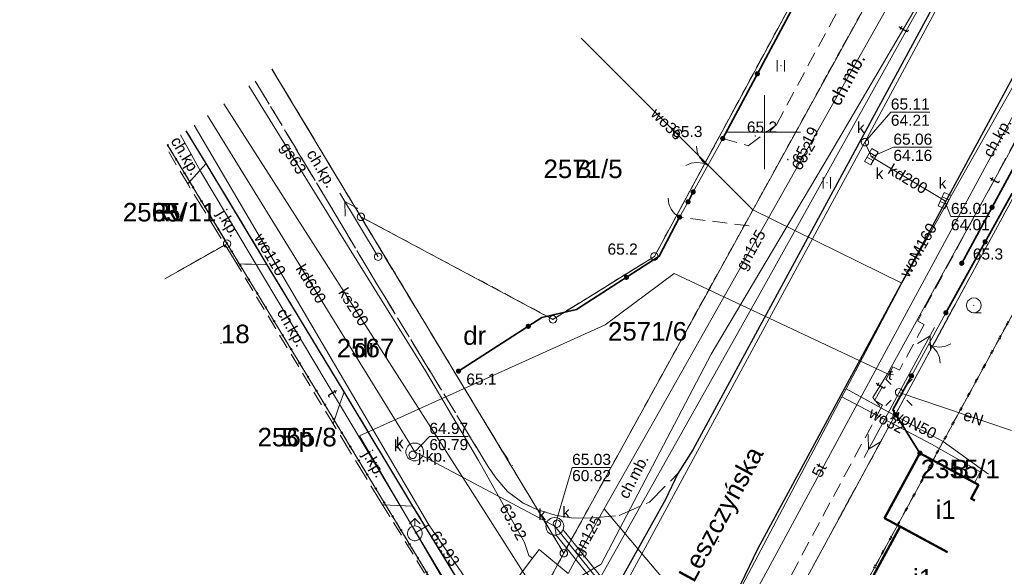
# Model space of a CAD drawing. Extents: x 6420891 to 6421372, y 5789686 to 5790696.
# Tile 4 of 48: x 6420900 to 6420966, y 5789771 to 5789808. Entities that reach past the tile are written whole.
import ezdxf
from ezdxf.enums import TextEntityAlignment as Align

# ---------------------------------------------------------------- set-up
doc = ezdxf.new("R2010")
doc.units = 0
doc.header["$PDSIZE"] = 0.75
for name, pattern in [('KROPK2', [2, 0, -2]), ('PRZER1-1', [2, 1, -1]), ('PRZER2-1', [3, 2, -1]), ('PRZER3-1', [4, 3, -1])]:
    doc.linetypes.add(name, pattern=pattern)
doc.layers.get('0').update_dxf_attribs({"linetype": 'CONTINUOUS', "lineweight": 13})
for name, color, linetype, lineweight in [('GEPADR', 7, 'CONTINUOUS', 18), ('GEPADR_O', 7, 'CONTINUOUS', 18), ('GEPPGD', 7, 'CONTINUOUS', 18), ('GESBZO', 7, 'CONTINUOUS', 50), ('GESBZO_O', 7, 'CONTINUOUS', 50), ('GESDZI', 7, 'CONTINUOUS', 18), ('GESDZI_O', 7, 'CONTINUOUS', 18), ('GESJAE', 7, 'KROPK2', 50), ('GSLKBR', 7, 'CONTINUOUS', 18), ('GSLKFU', 7, 'CONTINUOUS', 18), ('GSLKOC', 7, 'PRZER2-1', 18), ('GSLKOG', 7, 'CONTINUOUS', 35), ('GSLKRW', 7, 'CONTINUOUS', 25), ('GSPWPN', 7, 'CONTINUOUS', 13), ('GSPWPN_O', 7, 'CONTINUOUS', 13), ('GSPWPS', 7, 'CONTINUOUS', 13), ('GSPWPS_O', 7, 'CONTINUOUS', 13), ('GSSKOA', 7, 'PRZER3-1', 18), ('GSSKOA_O', 7, 'PRZER3-1', 18), ('GSSKOD', 7, 'PRZER2-1', 18), ('GSSKOD_O', 7, 'PRZER2-1', 18), ('GSSUTR', 7, 'PRZER2-1', 18), ('GTGTXT', 7, 'CONTINUOUS', 18), ('GTGTXT_O', 7, 'CONTINUOUS', 18)]:
    doc.layers.add(name, color=color, linetype=linetype, lineweight=lineweight)
for name, color, linetype, lineweight, true_color in [('GESKKL', 7, 'PRZER3-1', 18, 0x24bc24), ('GESKKL_O', 7, 'PRZER3-1', 18, 0x24bc24), ('GESUZY', 7, 'PRZER1-1', 18, 0x008000), ('GESUZY_O', 7, 'PRZER1-1', 18, 0x008000), ('GSSLZK', 7, 'CONTINUOUS', 18, 0x0a0909), ('GULENN', 1, 'CONTINUOUS', 18, 0xff0000), ('GULENN_O', 1, 'CONTINUOUS', 18, 0xff0000), ('GULGNP', 7, 'CONTINUOUS', 18, 0xbfbf00), ('GULGNP_O', 7, 'CONTINUOUS', 18, 0xbfbf00), ('GULGSP', 7, 'CONTINUOUS', 18, 0xbfbf00), ('GULGSP_O', 7, 'CONTINUOUS', 18, 0xbfbf00), ('GULKDP', 7, 'CONTINUOUS', 18, 0x803300), ('GULKDP_O', 7, 'CONTINUOUS', 18, 0x803300), ('GULKSP', 7, 'CONTINUOUS', 18, 0x803300), ('GULKSP_O', 7, 'CONTINUOUS', 18, 0x803300), ('GULTPR', 7, 'CONTINUOUS', 18, 0xff9100), ('GULTPR_O', 7, 'CONTINUOUS', 18, 0xff9100), ('GULWOP', 5, 'CONTINUOUS', 18, 0x0000ff), ('GULWOP_O', 5, 'CONTINUOUS', 18, 0x0000ff), ('GUPGSH', 7, 'CONTINUOUS', 5, 0xbfbf00), ('GUPGSH_O', 7, 'CONTINUOUS', 5, 0xbfbf00), ('GUPISL', 7, 'CONTINUOUS', 18, 0x0a0909), ('GUPKDN', 7, 'CONTINUOUS', 18, 0x803300), ('GUPKKS', 7, 'CONTINUOUS', 18, 0x803300), ('GUPKKS_O', 7, 'CONTINUOUS', 18, 0x0a0909), ('GUPKSD', 7, 'CONTINUOUS', 18, 0x803300), ('GUPKSD_O', 7, 'CONTINUOUS', 18, 0x803300), ('GUPKSH', 7, 'CONTINUOUS', 5, 0x803300), ('GUPKSH_O', 7, 'CONTINUOUS', 5, 0x803300), ('GUPKWZ', 7, 'CONTINUOUS', 18, 0x0a0909), ('GUPKWZ_O', 7, 'CONTINUOUS', 18, 0x0a0909), ('GUPWDT', 5, 'CONTINUOUS', 18, 0x0000ff), ('GUPWSH', 5, 'CONTINUOUS', 5, 0x0000ff), ('GUPWSH_O', 5, 'CONTINUOUS', 5, 0x0000ff)]:
    doc.layers.add(name, color=color, linetype=linetype, lineweight=lineweight, true_color=true_color)
doc.styles.add('GEO-INFO', font='Arial')

# ---------------------------------------------------------------- blocks, each defined once
blk = doc.blocks.new('SUPE04_1')
at = {"color": 0}
for points in [[(0, 0), (10, 0)], [(6.982163, 1), (8.714214, 0), (6.982163, -1)]]:
    blk.add_lwpolyline(points, dxfattribs=at)
blk = doc.blocks.new('OKRAG_PELNY')
at = {"color": 0}
blk.add_lwpolyline([(0, 0.5), (0.12941, 0.482963), (0.25, 0.433013), (0.353553, 0.353553), (0.433013, 0.25), (0.482963, 0.12941), (0.5, 0), (0.482963, -0.12941), (0.433013, -0.25), (0.353553, -0.353553), (0.25, -0.433013), (0.12941, -0.482963), (0, -0.5), (-0.12941, -0.482963), (-0.25, -0.433013), (-0.353553, -0.353553), (-0.433013, -0.25), (-0.482963, -0.12941), (-0.5, 0), (-0.482963, 0.12941), (-0.433013, 0.25), (-0.353553, 0.353553), (-0.25, 0.433013), (-0.12941, 0.482963)], close=True, dxfattribs=at)
blk = doc.blocks.new('SUSM01_01')
at = {"color": 0}
for points in [[(-0.353553, 0.353553), (-0.212132, 0.212132)], [(0.353553, 0.353553), (0.212132, 0.212132)], [(-0.353553, -0.353553), (-0.212132, -0.212132)], [(0.353553, -0.353553), (0.212132, -0.212132)]]:
    blk.add_lwpolyline(points, dxfattribs=at)
blk.add_lwpolyline([(0, 0.1), (0.034202, 0.093969), (0.064279, 0.076604), (0.086603, 0.05), (0.096593, 0.025882), (0.1, 0), (0.096593, -0.025882), (0.086603, -0.05), (0.068017, -0.073305), (0.043388, -0.090097), (0.014904, -0.098883), (-0.014904, -0.098883), (-0.043388, -0.090097), (-0.068017, -0.073305), (-0.086603, -0.05), (-0.097493, -0.022252), (-0.09972, 0.007473), (-0.093087, 0.036534), (-0.078183, 0.062349), (-0.056332, 0.082624), (-0.029476, 0.095557)], close=True, dxfattribs=at)
blk = doc.blocks.new('KOLO')
blk.add_hatch(color=0).paths.add_polyline_path([(-0.5, 0), (-0.482963, -0.12941), (-0.433013, -0.25), (-0.353553, -0.353553), (-0.25, -0.433013), (-0.12941, -0.482963), (0, -0.5), (0.12941, -0.482963), (0.25, -0.433013), (0.353553, -0.353553), (0.433013, -0.25), (0.482963, -0.12941), (0.5, 0), (0.482963, 0.12941), (0.433013, 0.25), (0.353553, 0.353553), (0.25, 0.433013), (0.12941, 0.482963), (0, 0.5), (-0.12941, 0.482963), (-0.25, 0.433013), (-0.353553, 0.353553), (-0.433013, 0.25), (-0.482963, 0.12941)])
blk = doc.blocks.new('SUUS05')
at = {"color": 0}
blk.add_lwpolyline([(0.5, -0.25), (-0.5, -0.25), (-0.5, 0.25), (0.5, 0.25)], close=True, dxfattribs=at)
for points in [[(-0.175, -0.25), (-0.175, 0.25)], [(0.175, -0.25), (0.175, 0.25)]]:
    blk.add_lwpolyline(points, dxfattribs=at)
blk = doc.blocks.new('SUUS02')
at = {"color": 0}
for points in [[(-0.707107, 1.292893), (0, 2), (0.707107, 1.292893)], [(0, 1), (0, 2)]]:
    blk.add_lwpolyline(points, dxfattribs=at)
blk.add_lwpolyline([(0, 1), (0.173648, 0.984808), (0.34202, 0.939693), (0.5, 0.866025), (0.642788, 0.766044), (0.766044, 0.642788), (0.866025, 0.5), (0.939693, 0.34202), (0.984808, 0.173648), (1, 0), (0.984808, -0.173648), (0.939693, -0.34202), (0.866025, -0.5), (0.75575, -0.654861), (0.618159, -0.786053), (0.458227, -0.888835), (0.281733, -0.959493), (0.095056, -0.995472), (-0.095056, -0.995472), (-0.281733, -0.959493), (-0.458227, -0.888835), (-0.618159, -0.786053), (-0.75575, -0.654861), (-0.866025, -0.5), (-0.945001, -0.327068), (-0.989821, -0.142315), (-0.998867, 0.047582), (-0.971812, 0.235759), (-0.909632, 0.415415), (-0.814576, 0.580057), (-0.690079, 0.723734), (-0.540641, 0.841254), (-0.371662, 0.928368), (-0.189251, 0.981929)], close=True, dxfattribs=at)
blk = doc.blocks.new('POINT')
at = {"color": 0}
blk.add_point((0, 0), dxfattribs=at)
blk = doc.blocks.new('EPPGS')
at = {"color": 0}
blk.add_lwpolyline([(0, 0.5), (0.154508, 0.475528), (0.293893, 0.404508), (0.404508, 0.293893), (0.475528, 0.154508), (0.5, 0), (0.475528, -0.154508), (0.404508, -0.293893), (0.293893, -0.404508), (0.154508, -0.475528), (0, -0.5), (-0.154508, -0.475528), (-0.293893, -0.404508), (-0.404508, -0.293893), (-0.475528, -0.154508), (-0.5, 0), (-0.475528, 0.154508), (-0.404508, 0.293893), (-0.293893, 0.404508), (-0.154508, 0.475528)], close=True, dxfattribs=at)
blk = doc.blocks.new('SPTRW')
at = {"color": 0}
for points in [[(-0.51332, 0.7233), (-0.51332, -0.7767)], [(0.48668, -0.7767), (0.48668, 0.7233)]]:
    blk.add_lwpolyline(points, dxfattribs=at)
blk = doc.blocks.new('SPKRZ')
at = {"color": 0}
blk.add_lwpolyline([(0, 0.5), (0.154508, 0.475528), (0.293893, 0.404508), (0.404508, 0.293893), (0.475528, 0.154508), (0.5, 0), (0.475528, -0.154508), (0.404508, -0.293893), (0.293893, -0.404508), (0.154508, -0.475528), (0, -0.5), (-0.154508, -0.475528), (-0.293893, -0.404508), (-0.404508, -0.293893), (-0.475528, -0.154508), (-0.5, 0), (-0.475528, 0.154508), (-0.404508, 0.293893), (-0.293893, 0.404508), (-0.154508, 0.475528)], close=True, dxfattribs=at)
blk.add_lwpolyline([(0, -0.5), (0.5, -0.5)], dxfattribs=at)
blk = doc.blocks.new('KTOK04')
at = {"color": 0}
blk.add_lwpolyline([(0, 0), (-0.01711, -0.261052), (-0.068148, -0.517638), (-0.152241, -0.765367), (-0.267949, -1), (-0.413293, -1.217523), (-0.585786, -1.414214), (-0.782477, -1.586707), (-1, -1.732051)], dxfattribs=at)
blk = doc.blocks.new('SLBRA')
at = {"color": 0}
for points in [[(1.732051, 1), (1.414214, 0.585786), (1, 0.267949), (0.517638, 0.068148), (0, 0)], [(0, 0), (0.517638, -0.068148), (1, -0.267949), (1.414214, -0.585786), (1.732051, -1)]]:
    blk.add_lwpolyline(points, dxfattribs=at)

msp = doc.modelspace()

# ---------------------------------------------------------------- linework, layer by layer
at = {"linetype": 'Continuous', "lineweight": 13, "elevation": 100, "flags": 128}
for points in [[(6420950, 5789797.5), (6420950, 5789802.5)], [(6420947.5, 5789800), (6420952.425, 5789800)]]:
    msp.add_lwpolyline(points, dxfattribs=at)
at = {"layer": 'GESBZO', "linetype": 'Continuous', "lineweight": 50, "elevation": 10.26}
for points in [[(6420960.48, 5789778.34), (6420958.09, 5789773.96), (6420962.333, 5789771.645)], [(6420964.174, 5789775.136), (6420963.93, 5789775.27), (6420964.43, 5789776.19), (6420960.48, 5789778.34)], [(6420959.143, 5789773.385), (6420956.94, 5789769.35), (6420960.188, 5789767.576)], [(6420962.333, 5789771.645), (6420959.143, 5789773.385)]]:
    msp.add_lwpolyline(points, dxfattribs=at)
at = {"layer": 'GESDZI', "linetype": 'Continuous', "lineweight": 18, "elevation": 10.3}
for points in [[(6421069.455, 5789986.717), (6421065.346, 5789979.256), (6421058.157, 5789965.648), (6421048.808, 5789947.949), (6421021.023, 5789895.559), (6420945.154, 5789755.753), (6420931.728, 5789762.857), (6420936.45, 5789771.586), (6420961.435, 5789816.962), (6421053.401, 5789987.081)], [(6421024.501, 5789893.26), (6421008.051, 5789863.273), (6420991.21, 5789832.614), (6420986.902, 5789824.717), (6420974.452, 5789801.879), (6420970.141, 5789793.971), (6420953.18, 5789762.856), (6420948.423, 5789754.023), (6420945.154, 5789755.753), (6421021.023, 5789895.559)], [(6420936.45, 5789771.586), (6420922.761, 5789794.281), (6420935.717, 5789787.365), (6420942.562, 5789791.607), (6420958.743, 5789821.505), (6420961.435, 5789816.962)]]:
    msp.add_lwpolyline(points, close=True, dxfattribs=at)
for points in [[(6420954.971, 5789827.872), (6420958.743, 5789821.505), (6420942.562, 5789791.607), (6420935.717, 5789787.365), (6420922.761, 5789794.281)], [(6420916.752, 5789804.245), (6420922.761, 5789794.281), (6420936.45, 5789771.586), (6420931.728, 5789762.857), (6420927.21, 5789770.27), (6420913.73, 5789792.47), (6420909.688, 5789799.165)], [(6420922.761, 5789794.281), (6420916.752, 5789804.245)], [(6420909.688, 5789799.165), (6420913.73, 5789792.47), (6420909.531, 5789790.11)], [(6420953.18, 5789762.856), (6420970.141, 5789793.971), (6420973.229, 5789792.313)], [(6420909.531, 5789790.11), (6420913.73, 5789792.47), (6420927.21, 5789770.27), (6420927.38, 5789763.32)]]:
    msp.add_lwpolyline(points, dxfattribs=at)
at = {"layer": 'GESJAE', "linetype": 'KROPK2', "lineweight": 50, "ltscale": 0.5, "elevation": 10.3}
for points in [[(6421121.732, 5790083.312), (6421117.02, 5790074.678), (6421086.476, 5790018.114), (6421077.543, 5790001.653), (6421070.646, 5789988.917), (6421069.455, 5789986.717), (6421065.346, 5789979.256), (6421058.157, 5789965.648), (6421048.808, 5789947.949), (6421053.229, 5789945.629), (6421044.86, 5789930.373), (6421043.349, 5789927.619), (6421042.462, 5789926.002), (6421034.045, 5789910.658), (6421024.501, 5789893.26), (6421008.051, 5789863.273), (6420991.21, 5789832.614), (6420986.902, 5789824.717), (6420974.452, 5789801.879), (6420970.141, 5789793.971), (6420953.18, 5789762.856)], [(6420914.623, 5789700.386), (6420918.565, 5789707.611), (6420922.092, 5789705.723), (6420934.061, 5789727.678), (6420940.763, 5789739.972), (6420948.423, 5789754.023), (6420953.18, 5789762.856), (6420970.141, 5789793.971), (6420974.452, 5789801.879), (6420986.902, 5789824.717), (6420991.21, 5789832.614), (6421008.051, 5789863.273), (6421024.501, 5789893.26), (6421034.045, 5789910.658), (6421042.462, 5789926.002), (6421043.349, 5789927.619), (6421044.86, 5789930.373), (6421053.229, 5789945.629), (6421048.808, 5789947.949), (6421058.157, 5789965.648), (6421065.346, 5789979.256), (6421068.88, 5789980.499), (6421072.204, 5789979.193)], [(6420948.423, 5789754.023), (6420945.154, 5789755.753), (6420931.728, 5789762.857), (6420927.21, 5789770.27), (6420913.73, 5789792.47), (6420909.688, 5789799.165)], [(6420953.18, 5789762.856), (6420948.423, 5789754.023), (6420945.154, 5789755.753), (6420931.728, 5789762.857), (6420927.21, 5789770.27), (6420913.73, 5789792.47), (6420909.688, 5789799.165)]]:
    msp.add_lwpolyline(points, dxfattribs=at)
at = {"layer": 'GESKKL', "linetype": 'PRZER3-1', "lineweight": 18, "ltscale": 0.5, "elevation": 10.16}
msp.add_lwpolyline([(6420909.689, 5789799.165), (6420913.73, 5789792.47), (6420909.531, 5789790.11)], dxfattribs=at)
at = {"layer": 'GESUZY', "linetype": 'PRZER1-1', "lineweight": 18, "ltscale": 0.5, "elevation": 10.18}
for points in [[(6421069.455, 5789986.717), (6421065.346, 5789979.256), (6421058.157, 5789965.648), (6421048.808, 5789947.949), (6421021.023, 5789895.559), (6420945.154, 5789755.753), (6420931.728, 5789762.857), (6420936.45, 5789771.586), (6420961.435, 5789816.962), (6421053.401, 5789987.081)], [(6420948.423, 5789754.023), (6420945.154, 5789755.753), (6421021.023, 5789895.559), (6421048.808, 5789947.949), (6421053.229, 5789945.629), (6421044.86, 5789930.373), (6421043.349, 5789927.619), (6421042.462, 5789926.002), (6421034.045, 5789910.658), (6421024.501, 5789893.26), (6421008.051, 5789863.273), (6420991.21, 5789832.614), (6420986.902, 5789824.717), (6420974.452, 5789801.879), (6420970.141, 5789793.971), (6420953.18, 5789762.856)], [(6420936.45, 5789771.586), (6420922.761, 5789794.281), (6420935.717, 5789787.365), (6420942.562, 5789791.607), (6420958.743, 5789821.505), (6420961.435, 5789816.962)]]:
    msp.add_lwpolyline(points, close=True, dxfattribs=at)
for points in [[(6420958.743, 5789821.505), (6420942.562, 5789791.607), (6420935.717, 5789787.365), (6420922.761, 5789794.281), (6420916.752, 5789804.245)], [(6420916.752, 5789804.245), (6420922.761, 5789794.281), (6420936.45, 5789771.586), (6420931.728, 5789762.857), (6420927.21, 5789770.27), (6420913.73, 5789792.47), (6420909.689, 5789799.165)], [(6420909.689, 5789799.165), (6420913.73, 5789792.47), (6420909.531, 5789790.11)], [(6420956.706, 5789760.971), (6420953.18, 5789762.856), (6420970.141, 5789793.971), (6420973.229, 5789792.313)], [(6420909.531, 5789790.11), (6420913.73, 5789792.47), (6420927.21, 5789770.27), (6420927.38, 5789763.32)]]:
    msp.add_lwpolyline(points, dxfattribs=at)
at = {"layer": 'GSLKBR', "linetype": 'Continuous', "lineweight": 18, "elevation": 10.18}
for points in [[(6420947.17, 5789799.57), (6420945.18, 5789795.96)], [(6420959.91, 5789783.55), (6420962.23, 5789787.81)]]:
    msp.add_lwpolyline(points, dxfattribs=at)
at = {"layer": 'GSLKFU', "linetype": 'Continuous', "lineweight": 18, "elevation": 10.18}
msp.add_lwpolyline([(6420944.83, 5789795.29), (6420944.26, 5789794.26)], dxfattribs=at)
at = {"layer": 'GSLKOC', "linetype": 'PRZER2-1', "lineweight": 18, "ltscale": 0.5, "elevation": 10.18}
for points in [[(6420947.17, 5789799.57), (6420948.89, 5789799.08), (6420950.79, 5789800.5), (6420956.16, 5789810.47), (6420960.14, 5789819.85), (6420958.93, 5789821.52)], [(6420948.958, 5789793.668), (6420944.26, 5789794.26)]]:
    msp.add_lwpolyline(points, dxfattribs=at)
at = {"layer": 'GSLKOG', "linetype": 'Continuous', "lineweight": 35, "elevation": 10.18}
for points in [[(6420947.17, 5789799.57), (6420958.93, 5789821.52)], [(6420974.54, 5789811.89), (6420963.3, 5789791.15)], [(6420945.18, 5789795.96), (6420944.83, 5789795.29)], [(6420962.23, 5789787.81), (6420966.67, 5789795.84), (6420970.14, 5789793.97), (6420973.229, 5789792.312)], [(6420944.26, 5789794.26), (6420942.88, 5789791.63), (6420937.31, 5789788.02), (6420934.96, 5789787.48), (6420929.34, 5789783.87)], [(6420960.48, 5789778.34), (6420958.66, 5789781.27), (6420959.91, 5789783.55)]]:
    msp.add_lwpolyline(points, dxfattribs=at)
at = {"layer": 'GSLKRW', "linetype": 'Continuous', "lineweight": 25, "elevation": 10.18}
for points in [[(6421195.82, 5790239.68), (6421179.4, 5790209.44), (6421161.89, 5790177.28), (6421135.48, 5790128.74), (6421117.94, 5790096.62), (6421100.38, 5790064.4), (6421082.56, 5790031.74), (6421065.53, 5790000.47), (6421053.05, 5789977.59), (6421041.12, 5789955.61), (6421023.81, 5789923.78), (6421007.52, 5789893.64), (6420990.23, 5789861.75), (6420974.45, 5789832.6), (6420956.81, 5789800.07), (6420945.16, 5789778.57), (6420944.15, 5789776.96), (6420943.3, 5789775.21), (6420933.6, 5789757.81)], [(6420948.39, 5789769.5), (6420949.54, 5789771.89), (6420956.63, 5789784.97), (6420972.83, 5789814.93), (6420977.663, 5789823.834), (6420978.524, 5789825.033), (6420979.564, 5789826.116), (6420980.37, 5789826.725), (6420981.717, 5789827.402), (6420983.215, 5789827.663), (6420984.735, 5789827.4), (6420986.507, 5789826.465)], [(6420932.28, 5789755.19), (6420933.6, 5789757.81), (6420933.93, 5789758.86), (6420934.06, 5789760.08), (6420933.96, 5789761.2), (6420933.62, 5789762.3), (6420933.01, 5789763.56), (6420932.66, 5789764.21), (6420930.83, 5789767.29), (6420926.27, 5789774.76), (6420921.62, 5789782.47), (6420916.43, 5789791.05), (6420912.31, 5789797.88), (6420910.977, 5789800.092)]]:
    msp.add_lwpolyline(points, dxfattribs=at)
at = {"layer": 'GSSKOA', "linetype": 'PRZER3-1', "lineweight": 18, "ltscale": 0.5, "elevation": 10.18}
for points in [[(6421117.94, 5790096.62), (6421100.38, 5790064.4), (6421082.56, 5790031.74), (6421065.53, 5790000.47), (6421053.05, 5789977.59), (6421041.12, 5789955.61), (6421023.81, 5789923.78), (6421007.52, 5789893.64), (6420990.23, 5789861.75), (6420974.45, 5789832.6), (6420956.81, 5789800.07), (6420945.16, 5789778.57), (6420944.15, 5789776.96), (6420943.3, 5789775.21)], [(6420948.39, 5789769.5), (6420949.54, 5789771.89), (6420956.63, 5789784.97), (6420972.83, 5789814.93), (6420977.663, 5789823.834), (6420987.76, 5789842.39), (6421004.51, 5789873.36), (6421020.08, 5789902.08), (6421024.66, 5789910.59), (6421039.68, 5789938.28), (6421057.09, 5789970.3), (6421061.79, 5789978.9), (6421062.13, 5789979.42), (6421068.98, 5789992.02), (6421085.27, 5790022.04), (6421098.58, 5790046.41), (6421112.23, 5790071.51), (6421113.36, 5790072.89), (6421114.96, 5790073.95), (6421116.54, 5790074.7)], [(6420915.631, 5789803.438), (6420920.44, 5789795.45), (6420923.15, 5789790.88), (6420931.32, 5789777.47)], [(6420930.83, 5789767.29), (6420926.27, 5789774.76), (6420921.62, 5789782.47), (6420916.43, 5789791.05), (6420912.31, 5789797.88), (6420910.977, 5789800.092)], [(6420931.32, 5789777.47), (6420931.86, 5789776.67), (6420932.64, 5789775.76), (6420933.7, 5789774.97), (6420934.63, 5789774.53), (6420935.87, 5789774.16), (6420937.11, 5789773.95), (6420938.44, 5789773.98), (6420940.18, 5789774.12), (6420942.24, 5789775.04), (6420944.15, 5789776.96), (6420943.3, 5789775.21), (6420933.6, 5789757.81)]]:
    msp.add_lwpolyline(points, dxfattribs=at)
for points in [[(6420912.31, 5789797.88), (6420916.43, 5789791.05), (6420914.38, 5789791.11), (6420911.07, 5789796.51)], [(6420921.62, 5789782.47), (6420926.27, 5789774.76), (6420924.22, 5789774.85), (6420920.88, 5789780.31)]]:
    msp.add_lwpolyline(points, close=True, dxfattribs=at)
at = {"layer": 'GSSKOD', "linetype": 'PRZER2-1', "lineweight": 18, "ltscale": 0.5, "elevation": 10.18}
for points in [[(6420948.39, 5789769.5), (6420949.54, 5789771.89), (6420956.63, 5789784.97), (6420972.83, 5789814.93), (6420977.663, 5789823.834), (6420978.524, 5789825.033), (6420979.564, 5789826.116), (6420980.37, 5789826.725), (6420981.717, 5789827.402), (6420983.215, 5789827.663), (6420984.735, 5789827.4), (6420986.507, 5789826.465), (6420985.884, 5789825.354), (6420982.751, 5789827.037), (6420982.394, 5789826.541), (6420981.579, 5789826.482), (6420974.86, 5789814.07), (6420960.33, 5789787.25), (6420960.76, 5789787.02), (6420959.09, 5789783.94), (6420958.66, 5789784.16), (6420957.43, 5789781.89), (6420957.96, 5789781.58), (6420950.9, 5789768.45)], [(6420916.759, 5789804.25), (6420924.35, 5789791.61), (6420932.14, 5789778.74), (6420932.98, 5789777.49)], [(6420938.44, 5789773.98), (6420937.11, 5789773.95), (6420935.87, 5789774.16), (6420934.63, 5789774.53), (6420933.7, 5789774.97), (6420932.64, 5789775.76), (6420931.86, 5789776.67), (6420931.32, 5789777.47), (6420923.15, 5789790.88), (6420920.44, 5789795.45), (6420915.631, 5789803.438)], [(6420910.977, 5789800.092), (6420912.31, 5789797.88)], [(6420912.31, 5789797.88), (6420911.07, 5789796.51), (6420909.547, 5789799.064)]]:
    msp.add_lwpolyline(points, dxfattribs=at)
for points in [[(6420921.62, 5789782.47), (6420920.88, 5789780.31), (6420914.38, 5789791.11), (6420916.43, 5789791.05)], [(6420932.66, 5789764.21), (6420931.75, 5789762.46), (6420929.42, 5789766.41), (6420924.22, 5789774.85), (6420926.27, 5789774.76), (6420930.83, 5789767.29)]]:
    msp.add_lwpolyline(points, close=True, dxfattribs=at)
at = {"layer": 'GSSLZK', "linetype": 'PRZER2-1', "lineweight": 18, "ltscale": 0.5, "elevation": 10.06}
msp.add_lwpolyline([(6420964.113, 5789788.321), (6420964.103, 5789788.301), (6420964.123, 5789788.301)], close=True, dxfattribs=at)
at = {"layer": 'GSSUTR', "linetype": 'PRZER2-1', "lineweight": 18, "ltscale": 0.5, "elevation": 10.06}
for points in [[(6420951.102, 5789804.496), (6420951.092, 5789804.476), (6420951.112, 5789804.476)], [(6420954.203, 5789796.602), (6420954.193, 5789796.582), (6420954.213, 5789796.582)]]:
    msp.add_lwpolyline(points, close=True, dxfattribs=at)
at = {"layer": 'GULENN', "linetype": 'Continuous', "lineweight": 18, "elevation": 10.18}
msp.add_lwpolyline([(6420959.07, 5789782.44), (6420966.663, 5789779.858)], dxfattribs=at)
at = {"layer": 'GULGNP', "linetype": 'Continuous', "lineweight": 18, "elevation": 10.18}
for points in [[(6420973.804, 5789839.279), (6420971.29, 5789833.653), (6420961.614, 5789814.374), (6420942.9, 5789781.165), (6420939.181, 5789774.583)], [(6420939.181, 5789774.583), (6420937.048, 5789770.809), (6420936.747, 5789770.213), (6420934.788, 5789771.835), (6420934.337, 5789771.241)], [(6420939.181, 5789774.583), (6420951.181, 5789760.331), (6420955.153, 5789758.25)]]:
    msp.add_lwpolyline(points, dxfattribs=at)
at = {"layer": 'GULGSP', "linetype": 'Continuous', "lineweight": 18, "elevation": 10.18}
for points in [[(6420915.205, 5789803.132), (6420921.22, 5789793.351), (6420927.105, 5789783.884), (6420930.696, 5789777.835), (6420933.799, 5789772.302), (6420933.937, 5789771.895), (6420934.098, 5789771.422), (6420934.337, 5789771.241)], [(6420934.337, 5789771.241), (6420932.078, 5789768.27), (6420933.92, 5789762.801), (6420929.912, 5789756.198), (6420924.833, 5789746.069), (6420918.997, 5789735.668), (6420918.261, 5789734.357), (6420917.543, 5789733.037), (6420911.226, 5789721.736), (6420908.066, 5789715.614), (6420904.897, 5789709.798), (6420901.386, 5789711.717), (6420899.733, 5789708.624)]]:
    msp.add_lwpolyline(points, dxfattribs=at)
at = {"layer": 'GULKDP', "linetype": 'Continuous', "lineweight": 18, "elevation": 10.18}
for points in [[(6421098.077, 5790072.171), (6421073.662, 5790026.931), (6421059.636, 5790001.558), (6421050.23, 5789984.541), (6421025.976, 5789939.477), (6421001.882, 5789894.497), (6421004.411, 5789887.43), (6420980.852, 5789844.073), (6420956.769, 5789799.315), (6420933.722, 5789756.781)], [(6420912.402, 5789801.117), (6420926.39, 5789778.42), (6420935.84, 5789773.4), (6420948.67, 5789757.5), (6420953.556, 5789754.995)], [(6420956.769, 5789799.315), (6420957.205, 5789798.339)], [(6420957.205, 5789798.339), (6420962.14, 5789795.374)], [(6420948.11, 5789757.72), (6420935.93, 5789772.81), (6420935.84, 5789773.4)], [(6420936.39, 5789773.18), (6420948.57, 5789758.1), (6420948.67, 5789757.5)]]:
    msp.add_lwpolyline(points, dxfattribs=at)
at = {"layer": 'GULKSP', "linetype": 'Continuous', "lineweight": 18, "elevation": 10.18}
msp.add_lwpolyline([(6420935.711, 5789767.172), (6420935.442, 5789767.593), (6420931.025, 5789774.504), (6420913.506, 5789801.911)], dxfattribs=at)
at = {"layer": 'GULTPR', "linetype": 'Continuous', "lineweight": 18, "elevation": 10.18}
for points in [[(6420914.25, 5789700.593), (6420917.45, 5789705.92), (6420918.92, 5789709.7), (6420925.45, 5789721.85), (6420929.24, 5789728.23), (6420929.36, 5789729.92), (6420931.94, 5789735.81), (6420921.29, 5789742), (6420932.37, 5789762.56), (6420932.07, 5789763.37), (6420922.67, 5789779.51), (6420939.24, 5789786.99), (6420943.9, 5789790.46), (6420958.3, 5789783.7), (6420972.67, 5789809.81), (6420975.71, 5789815.63), (6420980.96, 5789824.64), (6420992.82, 5789846.09)], [(6420903.707, 5789706.426), (6420904.607, 5789708.24), (6420935.943, 5789764.629), (6420949.812, 5789789.344), (6420964.385, 5789815.538)], [(6420964.385, 5789815.538), (6420954.314, 5789798.359), (6420946.387, 5789785.022), (6420938.969, 5789770.841), (6420936.389, 5789769.339), (6420929.76, 5789767.465)], [(6420971.408, 5789809.504), (6420970.724, 5789808.453), (6420949.926, 5789769.954), (6420949.258, 5789768.724), (6420948.589, 5789767.493), (6420942.554, 5789756.487)], [(6420929.76, 5789767.465), (6420911.951, 5789797.313), (6420910.578, 5789799.805)], [(6420958.3, 5789783.7), (6420957.29, 5789782.09), (6420957.78, 5789781.5)], [(6420958.3, 5789783.7), (6420958.7, 5789783.63)]]:
    msp.add_lwpolyline(points, dxfattribs=at)
at = {"layer": 'GULWOP', "linetype": 'Continuous', "lineweight": 18, "elevation": 10.18}
for points in [[(6420943.02, 5789759.068), (6420955.208, 5789782.147), (6420955.491, 5789782.683), (6420959.25, 5789789.801), (6420981.71, 5789829.554)], [(6420959.25, 5789789.801), (6420949.205, 5789794.751), (6420937.626, 5789806.346)], [(6420911.508, 5789800.474), (6420927.34, 5789773.498), (6420933.023, 5789765.227), (6420935.264, 5789762.942)], [(6420955.491, 5789782.683), (6420960.021, 5789780.213), (6420962.041, 5789779.112), (6420965.117, 5789776.925)], [(6420964.163, 5789776.335), (6420964.27, 5789776.544), (6420964.553, 5789777.073), (6420961.268, 5789778.947), (6420955.208, 5789782.147)], [(6420927.34, 5789773.498), (6420926.399, 5789772.929)]]:
    msp.add_lwpolyline(points, dxfattribs=at)
at = {"layer": 'GUPKDN', "linetype": 'Continuous', "lineweight": 18, "elevation": 10.28, "flags": 128}
for points in [[(6420926.99, 5789778.42, 0.57735), (6420926.09, 5789778.94, 1.732051)], [(6420936.44, 5789773.4, 0.57735), (6420935.54, 5789773.92, 1.732051)]]:
    msp.add_lwpolyline(points, format="xyb", close=True, dxfattribs=at)
at = {"layer": 'GUPKSH_O', "linetype": 'Continuous', "lineweight": 9, "elevation": 10.8, "flags": 128}
for points in [[(6420961.138, 5789801.347), (6420958.517, 5789801.347), (6420956.769, 5789799.315)], [(6420958.517, 5789801.347), (6420961.138, 5789801.347)], [(6420961.309, 5789798.977), (6420958.688, 5789798.977), (6420957.205, 5789798.339)], [(6420958.688, 5789798.977), (6420961.309, 5789798.977)], [(6420965.192, 5789794.298), (6420962.572, 5789794.298), (6420962.14, 5789795.374)], [(6420962.572, 5789794.298), (6420965.192, 5789794.298)], [(6420929.998, 5789779.463), (6420927.377, 5789779.463), (6420926.39, 5789778.42)], [(6420927.377, 5789779.463), (6420929.998, 5789779.463)], [(6420939.63, 5789777.369), (6420937.01, 5789777.369), (6420935.84, 5789773.4)], [(6420937.01, 5789777.369), (6420939.63, 5789777.369)]]:
    msp.add_lwpolyline(points, dxfattribs=at)

# ---------------------------------------------------------------- block references
at = {"layer": 'GEPADR', "lineweight": 18}
msp.add_blockref('POINT', (6420913.313, 5789785.757, 10.28), dxfattribs=at)
at = {"layer": 'GEPPGD', "lineweight": 18, "xscale": 0.5, "yscale": 0.5}
for p in [(6420922.761, 5789794.281, 10.32), (6420913.73, 5789792.47, 10.32), (6420942.562, 5789791.607, 10.32), (6420935.717, 5789787.365, 10.32), (6420936.45, 5789771.586, 10.32)]:
    msp.add_blockref('EPPGS', p, dxfattribs=at)
at = {"layer": 'GSLKBR', "lineweight": 18}
for p, xscale, yscale, rotation in [((6420946.175, 5789797.765, 10.18), 0.7500000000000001, 0.7500000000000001, 151.1344010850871), ((6420961.07, 5789785.68, 10.18), 0.75, 0.75, 331.4272473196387)]:
    msp.add_blockref('SLBRA', p, dxfattribs=dict(at, xscale=xscale, yscale=yscale, rotation=rotation))
at = {"layer": 'GSLKFU', "lineweight": 18, "xscale": 0.7499999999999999, "yscale": 0.7499999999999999, "rotation": 241.0399432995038}
msp.add_blockref('KTOK04', (6420944.26, 5789794.26, 10.18), dxfattribs=at)
at = {"layer": 'GSLKOG', "lineweight": 35, "xscale": 0.35, "yscale": 0.35}
for p in [(6420949.508, 5789803.934, 10.18), (6420947.17, 5789799.57, 10.18), (6420945.18, 5789795.96, 10.18), (6420944.83, 5789795.29, 10.18), (6420965.346, 5789794.926, 10.18), (6420944.26, 5789794.26, 10.18), (6420964.877, 5789792.597, 10.18), (6420963.3, 5789791.15, 10.18), (6420940.674, 5789790.2, 10.18), (6420962.23, 5789787.81, 10.18), (6420934.051, 5789786.896, 10.18), (6420929.34, 5789783.87, 10.18), (6420959.91, 5789783.55, 10.18), (6420958.884, 5789780.909, 10.18), (6420960.48, 5789778.34, 10.18)]:
    msp.add_blockref('KOLO', p, dxfattribs=at)
at = {"layer": 'GSPWPN', "lineweight": 13, "xscale": 0.09, "yscale": 0.09}
for p in [(6420947.17, 5789799.57, 10.2), (6420949.37, 5789799.74, 10.2), (6420951.56, 5789798.14, 10.2), (6420965.96, 5789796.07, 10.2), (6420942.88, 5789791.63, 10.2), (6420963.3, 5789791.15, 10.2), (6420929.34, 5789783.87, 10.2)]:
    msp.add_blockref('KOLO', p, dxfattribs=at)
at = {"layer": 'GSPWPS', "lineweight": 13, "xscale": 0.09, "yscale": 0.09}
msp.add_blockref('KOLO', (6420951.57, 5789798.17, 10.2), dxfattribs=at)
at = {"layer": 'GSSLZK', "lineweight": 18}
msp.add_blockref('SPKRZ', (6420964.113, 5789788.311, 10.06), dxfattribs=at)
at = {"layer": 'GSSUTR', "lineweight": 18, "xscale": 0.5, "yscale": 0.5}
for p in [(6420951.102, 5789804.486, 10.06), (6420954.203, 5789796.592, 10.06)]:
    msp.add_blockref('SPTRW', p, dxfattribs=at)
at = {"layer": 'GTGTXT', "lineweight": 18}
for p in [(6420954.713, 5789802.053, 10.02), (6420946.906, 5789772.39, 10.02)]:
    msp.add_blockref('POINT', p, dxfattribs=at)
at = {"layer": 'GULENN', "lineweight": 18}
for p, xscale, yscale, rotation in [((6420923.917, 5789791.591, 10.18), 0.5, 0.5, 121.0968845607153), ((6420959.07, 5789782.44, 10.18), 0.4999999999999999, 0.4999999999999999, 61.29243935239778), ((6420959.07, 5789782.44, 10.18), 0.5, 0.5, 241.8008277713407)]:
    msp.add_blockref('SUPE04_1', p, dxfattribs=dict(at, xscale=xscale, yscale=yscale, rotation=rotation))
at = {"layer": 'GUPGSH', "lineweight": 5, "xscale": 0.09, "yscale": 0.09}
msp.add_blockref('KOLO', (6420934.337, 5789771.241, 10.24), dxfattribs=at)
at = {"layer": 'GUPISL', "lineweight": 18}
for name, p, xscale, yscale in [('OKRAG_PELNY', (6420923.917, 5789791.591, 10.24), 0.5, 0.5), ('SUSM01_01', (6420959.07, 5789782.44, 10.24), 2.5, 2.5)]:
    msp.add_blockref(name, p, dxfattribs=dict(at, xscale=xscale, yscale=yscale))
at = {"layer": 'GUPKKS', "lineweight": 18}
for p, rotation in [((6420957.205, 5789798.339, 10.24), 60.55486255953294), ((6420962.14, 5789795.374, 10.24), 65.37913445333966)]:
    msp.add_blockref('SUUS05', p, dxfattribs=dict(at, rotation=rotation))
at = {"layer": 'GUPKSD', "lineweight": 18, "xscale": 0.5, "yscale": 0.5}
for name, p in [('OKRAG_PELNY', (6420956.769, 5789799.315, 10.24)), ('POINT', (6420926.39, 5789778.42, 10.24)), ('POINT', (6420935.84, 5789773.4, 10.24))]:
    msp.add_blockref(name, p, dxfattribs=at)
at = {"layer": 'GUPKSH', "lineweight": 5, "xscale": 0.09, "yscale": 0.09}
for p in [(6420956.769, 5789799.315, 10.24), (6420957.205, 5789798.339, 10.24), (6420962.14, 5789795.374, 10.24), (6420926.39, 5789778.42, 10.24), (6420935.84, 5789773.4, 10.24)]:
    msp.add_blockref('KOLO', p, dxfattribs=at)
at = {"layer": 'GUPKWZ', "lineweight": 18, "xscale": 0.5, "yscale": 0.5}
for p in [(6420926.25, 5789778.22, 10.25), (6420935.99, 5789773.58, 10.25)]:
    msp.add_blockref('OKRAG_PELNY', p, dxfattribs=at)
at = {"layer": 'GUPWDT', "lineweight": 18, "xscale": 0.5, "yscale": 0.5}
msp.add_blockref('SUUS02', (6420926.399, 5789772.929, 10.24), dxfattribs=at)
at = {"layer": 'GUPWSH', "lineweight": 5, "xscale": 0.09, "yscale": 0.09}
msp.add_blockref('KOLO', (6420927.34, 5789773.498, 10.24), dxfattribs=at)

# ---------------------------------------------------------------- texts
at = {"layer": 'GEPADR_O', "linetype": 'Continuous', "lineweight": 0, "style": 'GEO-INFO'}
msp.add_text('18', height=1.25, dxfattribs=at).set_placement((6420913.313, 5789785.757, 10.8))
at = {"layer": 'GESBZO_O', "linetype": 'Continuous', "lineweight": 0, "style": 'GEO-INFO'}
for p in [(6420962.215, 5789774.553, 10.8), (6420960.695, 5789769.919, 10.8)]:
    msp.add_text('i1', height=1.25, dxfattribs=at).set_placement(p, align=Align.MIDDLE)
at = {"layer": 'GESDZI_O', "linetype": 'Continuous', "lineweight": 0, "style": 'GEO-INFO'}
for s, p in [('2571/5', (6420937.747, 5789797.52, 10.8)), ('2565/11', (6420909.847, 5789794.595, 10.8)), ('2567', (6420923.069, 5789785.43, 10.8)), ('2565/8', (6420918.455, 5789779.42, 10.8)), ('2355/1', (6420963.204, 5789777.271, 10.8))]:
    msp.add_text(s, height=1.25, dxfattribs=at).set_placement(p, align=Align.MIDDLE_CENTER)
msp.add_text('2571/6', height=1.25, dxfattribs=at).set_placement((6420942.098, 5789786.582, 10.8), align=Align.MIDDLE)
at = {"layer": 'GESKKL_O', "linetype": 'Continuous', "lineweight": 0, "style": 'GEO-INFO'}
msp.add_text('RV', height=1.25, dxfattribs=at).set_placement((6420909.847, 5789794.595, 10.8), align=Align.MIDDLE_CENTER)
at = {"layer": 'GESUZY_O', "linetype": 'Continuous', "lineweight": 0, "style": 'GEO-INFO'}
for s, p in [('B', (6420937.747, 5789797.52, 10.8)), ('R', (6420909.847, 5789794.595, 10.8)), ('dr', (6420923.069, 5789785.43, 10.8)), ('Bp', (6420918.455, 5789779.42, 10.8)), ('B', (6420963.204, 5789777.271, 10.8))]:
    msp.add_text(s, height=1.25, dxfattribs=at).set_placement(p, align=Align.MIDDLE_CENTER)
msp.add_text('dr', height=1.25, dxfattribs=at).set_placement((6420930.439, 5789786.298, 10.8), align=Align.MIDDLE)
at = {"layer": 'GSPWPN_O', "linetype": 'Continuous', "lineweight": 0, "style": 'GEO-INFO'}
for s, rotation, p in [('65.3', 0.36021, (6420943.767, 5789799.655, 10.8)), ('65.2', 360, (6420948.803, 5789799.964, 10.8)), ('65.2', 59.45621, (6420952.415, 5789797.344, 10.8))]:
    msp.add_text(s, height=0.75, rotation=rotation, dxfattribs=at).set_placement(p)
for s, p in [('65.2', (6420939.399, 5789791.732, 10.8)), ('65.3', (6420964.05, 5789791.4, 10.8)), ('65.1', (6420929.87, 5789782.958, 10.8))]:
    msp.add_text(s, height=0.75, dxfattribs=at).set_placement(p)
at = {"layer": 'GSPWPS_O', "linetype": 'Continuous', "lineweight": 0, "style": 'GEO-INFO'}
msp.add_text('65.19', height=0.75, rotation=62.62416, dxfattribs=at).set_placement((6420952.469, 5789797.778, 10.8))
at = {"layer": 'GSSKOA_O', "linetype": 'Continuous', "lineweight": 0, "style": 'GEO-INFO'}
for rotation, p in [(301.11389, (6420913.75, 5789793.815, 10.8)), (300.54194, (6420923.575, 5789777.566, 10.8))]:
    msp.add_text('j.kp.', height=0.75, rotation=rotation, dxfattribs=at).set_placement(p, align=Align.MIDDLE)
msp.add_text('j.kp.', height=0.75, rotation=360, dxfattribs=at).set_placement((6420927.563, 5789778.139, 10.8), align=Align.MIDDLE_CENTER)
at = {"layer": 'GSSKOD_O', "linetype": 'Continuous', "lineweight": 0, "style": 'GEO-INFO'}
for s, rotation, p in [('ch.kp.', 60.824, (6420965.77, 5789799.582, 10.8)), ('ch.kp.', 300.83527, (6420920.015, 5789797.492, 10.8)), ('ch.kp.', 300.05532, (6420918, 5789786.775, 10.8)), ('ch.mb.', 62.63419, (6420941.135, 5789776.768, 10.8))]:
    msp.add_text(s, height=0.75, rotation=rotation, dxfattribs=at).set_placement(p, align=Align.MIDDLE)
msp.add_text('ch.kp.', height=0.75, rotation=300.74872, dxfattribs=at).set_placement((6420910.929, 5789798.402, 10.8), align=Align.MIDDLE_CENTER)
at = {"layer": 'GTGTXT_O', "linetype": 'Continuous', "lineweight": 0, "style": 'GEO-INFO'}
for s, height, rotation, p in [('ch.mb.', 0.9, 61.72881, (6420955.046, 5789801.694, 10.8)), ('Leszczyńska', 1.25, 61.69925, (6420945.223, 5789769.537, 10.8))]:
    msp.add_text(s, height=height, rotation=rotation, dxfattribs=at).set_placement(p)
at = {"layer": 'GULENN_O', "linetype": 'Continuous', "lineweight": 0, "style": 'GEO-INFO'}
msp.add_text('eN', height=0.75, rotation=341.21752, dxfattribs=at).set_placement((6420964.09, 5789780.733, 10.8), align=Align.MIDDLE)
at = {"layer": 'GULGNP_O', "linetype": 'Continuous', "lineweight": 0, "style": 'GEO-INFO'}
for rotation, p in [(60.59726, (6420949.162, 5789792.002, 10.8)), (60.53275, (6420938.114, 5789772.696, 10.8))]:
    msp.add_text('gn125', height=0.75, rotation=rotation, dxfattribs=at).set_placement(p, align=Align.MIDDLE)
at = {"layer": 'GULGSP_O', "linetype": 'Continuous', "lineweight": 0, "style": 'GEO-INFO'}
msp.add_text('gs63', height=0.75, rotation=301.58854, dxfattribs=at).set_placement((6420918.212, 5789798.242, 10.8), align=Align.MIDDLE_CENTER)
at = {"layer": 'GULKDP_O', "linetype": 'Continuous', "lineweight": 0, "style": 'GEO-INFO'}
msp.add_text('kd200', height=0.75, rotation=329.00279, dxfattribs=at).set_placement((6420959.673, 5789796.856, 10.8), align=Align.MIDDLE)
msp.add_text('kd600', height=0.75, rotation=301.64504, dxfattribs=at).set_placement((6420919.396, 5789789.768, 10.8), align=Align.MIDDLE_CENTER)
at = {"layer": 'GULKSP_O', "linetype": 'Continuous', "lineweight": 0, "style": 'GEO-INFO'}
msp.add_text('ks200', height=0.75, rotation=302.58701, dxfattribs=at).set_placement((6420922.265, 5789788.207, 10.8), align=Align.MIDDLE_CENTER)
at = {"layer": 'GULTPR_O', "linetype": 'Continuous', "lineweight": 0, "style": 'GEO-INFO'}
for s, rotation, p in [('t', 59.61987, (6420959.35, 5789806.949, 10.8)), ('t', 350.07375, (6420958.5, 5789783.665, 10.8)), ('t', 57.89875, (6420957.795, 5789782.895, 10.8)), ('t', 300.8238, (6420920.856, 5789782.389, 10.8)), ('5t', 62.67066, (6420953.679, 5789777.18, 10.8))]:
    msp.add_text(s, height=0.75, rotation=rotation, dxfattribs=at).set_placement(p, align=Align.MIDDLE)
msp.add_text('t', height=0.75, rotation=61.1732, dxfattribs=at).set_placement((6420965.485, 5789796.755, 10.8), align=Align.MIDDLE_CENTER)
at = {"layer": 'GULWOP_O', "linetype": 'Continuous', "lineweight": 0, "style": 'GEO-INFO'}
msp.add_text('wo36', height=0.75, rotation=314.96394, dxfattribs=at).set_placement((6420943.415, 5789800.549, 10.8), align=Align.MIDDLE_CENTER)
for s, rotation, p in [('woM160', 60.53402, (6420960.361, 5789792.04, 10.8)), ('wo110', 300.40822, (6420916.638, 5789791.734, 10.8)), ('wo32', 332.16195, (6420958.238, 5789780.547, 10.8)), ('woN50', 332.45292, (6420960.074, 5789780.343, 10.8))]:
    msp.add_text(s, height=0.75, rotation=rotation, dxfattribs=at).set_placement(p, align=Align.MIDDLE)
at = {"layer": 'GUPGSH_O', "linetype": 'Continuous', "lineweight": 0, "style": 'GEO-INFO'}
msp.add_text('63.92', height=0.75, rotation=298.61406, dxfattribs=at).set_placement((6420932.408, 5789774.853, 10.8), align=Align.MIDDLE_LEFT)
at = {"layer": 'GUPKKS_O', "linetype": 'Continuous', "lineweight": 0, "style": 'GEO-INFO'}
for p in [(6420958.012, 5789796.838, 10.8), (6420962.272, 5789796.18, 10.8)]:
    msp.add_text('k', height=0.75, dxfattribs=at).set_placement(p, align=Align.RIGHT)
at = {"layer": 'GUPKSD_O', "linetype": 'Continuous', "lineweight": 0, "style": 'GEO-INFO'}
for p in [(6420956.761, 5789799.932, 10.8), (6420925.64, 5789778.67, 10.8), (6420936.86, 5789773.981, 10.8)]:
    msp.add_text('k', height=0.75, dxfattribs=at).set_placement(p, align=Align.RIGHT)
at = {"layer": 'GUPKSH_O', "linetype": 'Continuous', "lineweight": 0, "style": 'GEO-INFO'}
for s, p in [('65.11', (6420958.517, 5789801.52)), ('64.21', (6420958.517, 5789800.425)), ('65.06', (6420958.688, 5789799.149)), ('64.16', (6420958.688, 5789798.054)), ('65.01', (6420962.572, 5789794.471)), ('64.01', (6420962.572, 5789793.376)), ('65.03', (6420937.01, 5789777.541)), ('60.82', (6420937.01, 5789776.446))]:
    msp.add_text(s, height=0.75, rotation=360, dxfattribs=at).set_placement(p)
for s, p in [('64.97', (6420927.377, 5789779.636)), ('60.79', (6420927.377, 5789778.541))]:
    msp.add_text(s, height=0.75, dxfattribs=at).set_placement(p)
at = {"layer": 'GUPKWZ_O', "linetype": 'Continuous', "lineweight": 0, "style": 'GEO-INFO'}
for p in [(6420925.5, 5789778.47, 10.8), (6420935.24, 5789773.83, 10.8)]:
    msp.add_text('k', height=0.75, dxfattribs=at).set_placement(p, align=Align.RIGHT)
at = {"layer": 'GUPWSH_O', "linetype": 'Continuous', "lineweight": 0, "style": 'GEO-INFO'}
msp.add_text('63.93', height=0.75, rotation=304.45334, dxfattribs=at).set_placement((6420927.691, 5789772.984, 10.8), align=Align.MIDDLE_LEFT)

doc.saveas('drawing.dxf')
